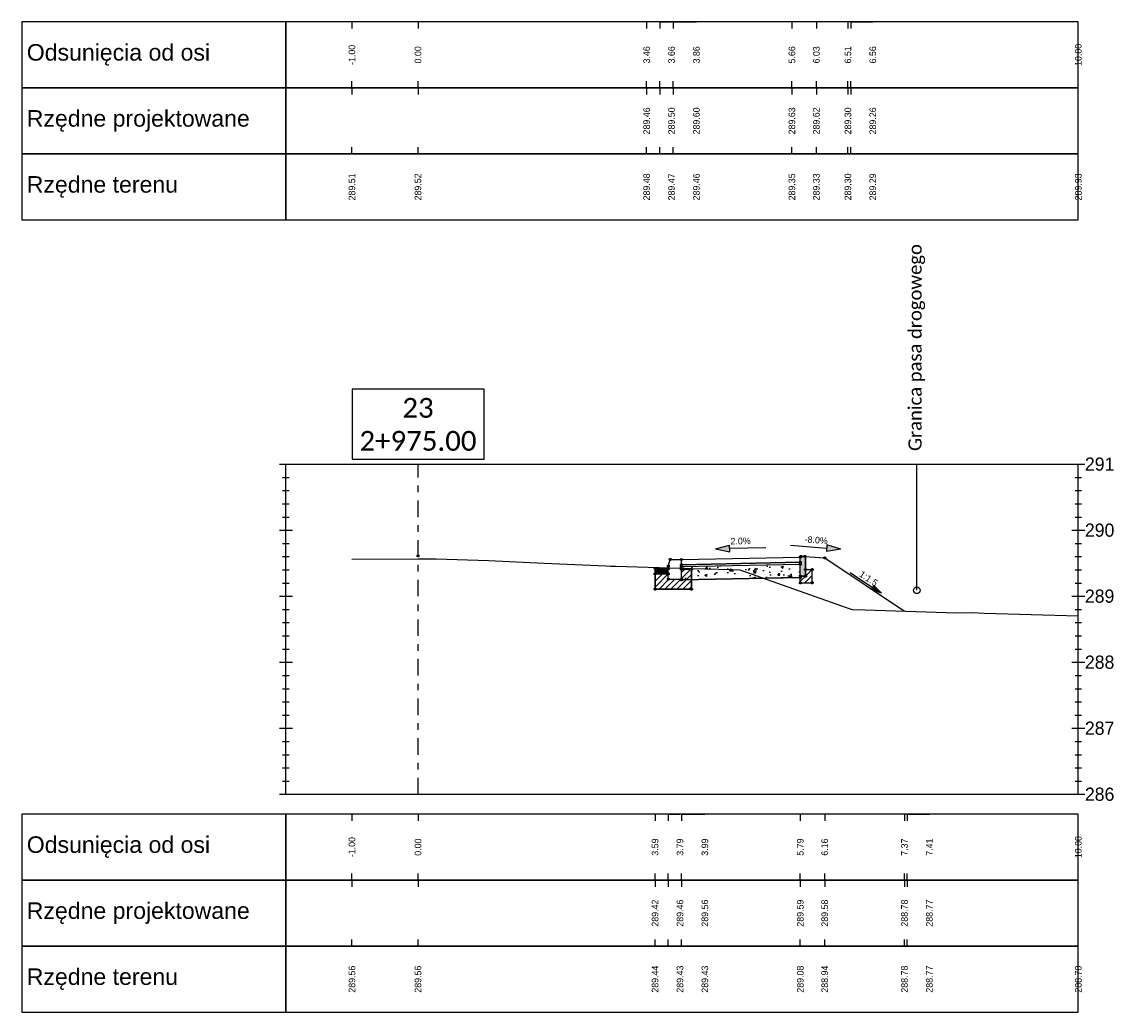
# Model space of a CAD drawing. Header units: metres. Extents: x -1 to 7475805, y 0 to 5497156.
# Tile 15 of 17: x 7475768 to 7475784, y 5497119 to 5497134. Entities that reach past the tile are written whole.
import ezdxf

# ---------------------------------------------------------------- set-up
doc = ezdxf.new("R2010")
doc.units = ezdxf.units.M
doc.linetypes.add('DASHDOT', pattern=[1, 0.5, -0.25, 0, -0.25])
doc.linetypes.add('HIDDEN', pattern=[0.375, 0.25, -0.125])
for name, color, linetype in [('C-DROGI-PRZEKROJE', 7, 'Continuous'), ('C-DROGI-PRZEKROJE-WIDOKI', 7, 'Continuous'), ('C-DROGI-PRZEKROJE-WIDOKI-ETYKIETY', 7, 'Continuous'), ('D_Barieroporęcz', 10, 'OGRODZENIE1'), ('D_Linia charakterystyczna', 10, 'Continuous')]:
    doc.layers.add(name, color=color, linetype=linetype)
doc.layers.add('P-1_czarny gruby', color=7, linetype='Continuous', lineweight=30)
doc.styles.add('! rom po 1.8mm', font='calibri.ttf', dxfattribs={"height": 0.9})
doc.styles.add('KAMIL', font='calibri.ttf', dxfattribs={"height": 0.75})
doc.linetypes.add('OGRODZENIE1', pattern='A,6.35,-2.54,[133,ltypeshp.shx,S=2.54,R=0,X=-2.54,Y=0],-2.54,25.4', length=36.83)

# ---------------------------------------------------------------- blocks, each defined once
blk = doc.blocks.new('strzalka_poziom_2')
blk.add_hatch(color=256).paths.add_polyline_path([(1, 0.091), (1, -0.091), (1.391, 0)])
blk.add_line((1, 0.091), (1, -0.091))
for points in [[(0, 0), (1, 0)], [(1.391, 0), (1, 0.091)], [(1.391, 0), (1, -0.091)]]:
    blk.add_lwpolyline(points)

msp = doc.modelspace()

# ---------------------------------------------------------------- hatches: boundary and pattern name
at = {"layer": 'C-DROGI-PRZEKROJE', "linetype": 'Continuous', "lineweight": -3}
for color, points in [(41, [(7475779.491, 5497126.273), (7475779.501, 5497126.283), (7475779.561, 5497126.283), (7475779.571, 5497126.273), (7475779.571, 5497125.983), (7475779.491, 5497125.983)]), (7, [(7475777.292, 5497126.097), (7475777.492, 5497126.097), (7475777.492, 5497126.017), (7475777.292, 5497126.017)])]:
    msp.add_hatch(color=color, dxfattribs=at).paths.add_polyline_path(points)
h = msp.add_hatch(dxfattribs=at)
h.set_pattern_fill('ANSI31', scale=0.02, style=0)
h.set_pattern_definition([(45, (7475777.491616, 5497126.01726), (-0.044901, 0.044901), [])])
h.paths.add_polyline_path([(7475777.492, 5497126.017), (7475777.292, 5497126.017), (7475777.292, 5497125.787), (7475777.842, 5497125.787), (7475777.842, 5497126.087), (7475777.692, 5497126.087), (7475777.692, 5497125.937), (7475777.492, 5497125.937)])
h = msp.add_hatch(dxfattribs=at)
h.set_pattern_fill('AR-CONC', scale=0.002, style=0)
h.set_pattern_definition([(50, (7475777.69162, 5497126.12726), (0.36437, -0.03188), [0.0381, -0.4191]), (355, (7475777.6916, 5497126.12726), (-0.07049, 0.38211), [0.03048, -0.33528]), (100.451, (7475777.72198, 5497126.1246), (0.29388, 0.350236), [0.03238, -0.35618]), (46.184, (7475777.6916, 5497126.22886), (0.54216, -0.08408), [0.05715, -0.62865]), (96.636, (7475777.7368, 5497126.22185), (0.47481, 0.49485), [0.04857, -0.53427]), (351.184, (7475777.6916, 5497126.22886), (0.4748, 0.49485), [0.04572, -0.50292]), (21, (7475777.74242, 5497126.20346), (0.30323, -0.20453), [0.0381, -0.4191]), (326, (7475777.7424, 5497126.20346), (0.123604, 0.368376), [0.03048, -0.33528]), (71.451, (7475777.7677, 5497126.1864), (0.42683, 0.163846), [0.03238, -0.35618]), (37.5, (7475777.69162, 5497126.12726), (0.006177, 0.16911), [0, -0.331216, 0, -0.34036, 0, -0.33655]), (7.5, (7475777.69162, 5497126.12726), (0.13364, 0.200361), [0, -0.194056, 0, -0.323596, 0, -0.12827]), (327.5, (7475777.57833, 5497126.12726), (0.271181, -0.0114575), [0, -0.127, 0, -0.39624, 0, -0.52578]), (317.5, (7475777.52753, 5497126.12726), (0.296258, 0.050853), [0, -0.1651, 0, -0.263144, 0, -0.37338])])
h.paths.add_polyline_path([(7475777.692, 5497126.127), (7475779.491, 5497126.163), (7475779.491, 5497125.963), (7475777.692, 5497125.927)])
h = msp.add_hatch(dxfattribs=at)
h.set_pattern_fill('ANSI31', scale=0.02, style=0)
h.set_pattern_definition([(45, (7475779.571405, 5497125.983256), (-0.0449, 0.0449), [])])
h.paths.add_polyline_path([(7475779.571, 5497125.983), (7475779.491, 5497125.983), (7475779.491, 5497125.883), (7475779.671, 5497125.883), (7475779.671, 5497126.083), (7475779.571, 5497126.083)])

# ---------------------------------------------------------------- linework, layer by layer
at = {"layer": 'C-DROGI-PRZEKROJE', "color": 7, "linetype": 'Continuous', "lineweight": -3}
for p, q in [((7475777.492, 5497126.137), (7475777.522, 5497126.237)), ((7475777.522, 5497126.237), (7475777.692, 5497126.237)), ((7475777.692, 5497126.237), (7475779.491, 5497126.273)), ((7475777.692, 5497125.927), (7475777.692, 5497126.237)), ((7475777.692, 5497126.157), (7475777.692, 5497126.237)), ((7475779.491, 5497126.273), (7475779.501, 5497126.283)), ((7475779.491, 5497125.883), (7475779.491, 5497126.273)), ((7475779.501, 5497126.283), (7475779.561, 5497126.283)), ((7475779.561, 5497126.283), (7475779.571, 5497126.273)), ((7475779.561, 5497126.283), (7475779.861, 5497126.259)), ((7475779.571, 5497125.983), (7475779.571, 5497126.273)), ((7475779.861, 5497126.259), (7475781.069, 5497125.454)), ((7475777.292, 5497126.097), (7475777.492, 5497126.097)), ((7475777.292, 5497125.787), (7475777.292, 5497126.097)), ((7475777.492, 5497126.097), (7475777.492, 5497126.137)), ((7475777.492, 5497125.937), (7475777.492, 5497126.097)), ((7475779.491, 5497126.193), (7475777.692, 5497126.157)), ((7475777.692, 5497126.157), (7475779.491, 5497126.193)), ((7475777.692, 5497126.127), (7475779.491, 5497126.163)), ((7475777.692, 5497125.927), (7475777.692, 5497126.127)), ((7475777.842, 5497126.087), (7475777.692, 5497126.087)), ((7475777.692, 5497126.087), (7475777.842, 5497126.087)), ((7475777.842, 5497125.787), (7475777.842, 5497126.087)), ((7475777.842, 5497126.087), (7475777.842, 5497125.787)), ((7475779.571, 5497126.083), (7475779.671, 5497126.083)), ((7475779.671, 5497125.883), (7475779.671, 5497126.083)), ((7475777.292, 5497126.017), (7475777.492, 5497126.017)), ((7475777.292, 5497126.017), (7475777.292, 5497125.787)), ((7475777.492, 5497125.937), (7475777.492, 5497126.017)), ((7475777.492, 5497125.937), (7475777.692, 5497125.937)), ((7475779.491, 5497125.963), (7475777.692, 5497125.927)), ((7475777.692, 5497125.927), (7475779.491, 5497125.963)), ((7475779.491, 5497125.983), (7475779.571, 5497125.983)), ((7475779.491, 5497125.883), (7475779.671, 5497125.883)), ((7475777.292, 5497125.787), (7475777.842, 5497125.787)), ((7475777.842, 5497125.787), (7475777.292, 5497125.787))]:
    msp.add_line(p, q, dxfattribs=at)
at = {"layer": 'C-DROGI-PRZEKROJE', "color": 41, "linetype": 'Continuous', "lineweight": -3}
for p, q in [((7475779.491, 5497126.273), (7475779.501, 5497126.283)), ((7475779.491, 5497125.983), (7475779.491, 5497126.273)), ((7475779.501, 5497126.283), (7475779.561, 5497126.283)), ((7475779.561, 5497126.283), (7475779.571, 5497126.273)), ((7475779.571, 5497126.273), (7475779.571, 5497125.983)), ((7475779.571, 5497125.983), (7475779.491, 5497125.983))]:
    msp.add_line(p, q, dxfattribs=at)
at = {"layer": 'C-DROGI-PRZEKROJE', "color": 92, "linetype": 'Continuous', "lineweight": -3}
msp.add_lwpolyline([(7475772.701, 5497126.241), (7475773.701, 5497126.244), (7475773.766, 5497126.244), (7475773.974, 5497126.248), (7475774.77, 5497126.222), (7475775.612, 5497126.178), (7475776.547, 5497126.14), (7475776.618, 5497126.136), (7475776.703, 5497126.134), (7475777.837, 5497126.101), (7475778.462, 5497126.085), (7475778.575, 5497126.079), (7475780.201, 5497125.504), (7475780.277, 5497125.478), (7475780.472, 5497125.473), (7475781.857, 5497125.43), (7475782.1, 5497125.432), (7475782.276, 5497125.422), (7475783.701, 5497125.383)], dxfattribs=at)
at = {"layer": 'C-DROGI-PRZEKROJE', "color": 9, "linetype": 'HIDDEN', "lineweight": -3}
for centre in [(7475773.701, 5497126.292), (7475777.522, 5497126.237), (7475779.501, 5497126.283), (7475779.561, 5497126.283), (7475779.861, 5497126.259), (7475777.492, 5497126.137), (7475777.692, 5497126.157), (7475777.692, 5497126.127), (7475777.692, 5497126.087), (7475777.842, 5497126.087), (7475779.491, 5497126.193), (7475779.491, 5497126.163), (7475779.571, 5497126.083), (7475779.671, 5497126.083), (7475777.292, 5497126.017), (7475777.492, 5497126.017), (7475777.492, 5497125.937), (7475777.692, 5497125.937), (7475777.692, 5497125.927), (7475779.491, 5497125.983), (7475779.491, 5497125.963), (7475779.491, 5497125.883), (7475779.571, 5497125.983), (7475779.671, 5497125.883), (7475777.292, 5497125.787), (7475777.842, 5497125.787)]:
    msp.add_circle(centre, 0.015, dxfattribs=at)
at = {"layer": 'C-DROGI-PRZEKROJE', "color": 9, "linetype": 'Continuous', "lineweight": -3}
for centre in [(7475777.692, 5497126.237), (7475779.491, 5497126.273), (7475779.861, 5497126.259), (7475777.292, 5497126.097), (7475777.492, 5497126.097)]:
    msp.add_circle(centre, 0.015, dxfattribs=at)
at = {"layer": 'C-DROGI-PRZEKROJE-WIDOKI', "color": 1, "linetype": 'Continuous', "lineweight": -3}
for p, q in [((7475772.701, 5497134.379), (7475772.701, 5497134.279)), ((7475773.701, 5497134.379), (7475773.701, 5497134.279)), ((7475777.164, 5497134.379), (7475777.164, 5497134.279)), ((7475777.364, 5497134.379), (7475777.364, 5497134.279)), ((7475777.564, 5497134.379), (7475777.564, 5497134.279)), ((7475779.364, 5497134.379), (7475779.364, 5497134.279)), ((7475779.734, 5497134.379), (7475779.734, 5497134.279)), ((7475780.212, 5497134.379), (7475780.212, 5497134.279)), ((7475780.257, 5497134.379), (7475780.257, 5497134.279)), ((7475772.701, 5497133.379), (7475772.701, 5497133.479)), ((7475772.701, 5497133.379), (7475772.701, 5497133.279)), ((7475773.701, 5497133.379), (7475773.701, 5497133.479)), ((7475773.701, 5497133.379), (7475773.701, 5497133.279)), ((7475777.164, 5497133.379), (7475777.164, 5497133.479)), ((7475777.164, 5497133.379), (7475777.164, 5497133.279)), ((7475777.364, 5497133.379), (7475777.364, 5497133.479)), ((7475777.364, 5497133.379), (7475777.364, 5497133.279)), ((7475777.564, 5497133.379), (7475777.564, 5497133.479)), ((7475777.564, 5497133.379), (7475777.564, 5497133.279)), ((7475779.364, 5497133.379), (7475779.364, 5497133.479)), ((7475779.364, 5497133.379), (7475779.364, 5497133.279)), ((7475779.734, 5497133.379), (7475779.734, 5497133.479)), ((7475779.734, 5497133.379), (7475779.734, 5497133.279)), ((7475780.212, 5497133.379), (7475780.212, 5497133.479)), ((7475780.212, 5497133.379), (7475780.212, 5497133.279)), ((7475780.257, 5497133.379), (7475780.257, 5497133.479)), ((7475780.257, 5497133.379), (7475780.257, 5497133.279)), ((7475772.701, 5497132.379), (7475772.701, 5497132.479)), ((7475773.701, 5497132.379), (7475773.701, 5497132.479)), ((7475777.164, 5497132.379), (7475777.164, 5497132.479)), ((7475777.364, 5497132.379), (7475777.364, 5497132.479)), ((7475777.564, 5497132.379), (7475777.564, 5497132.479)), ((7475779.364, 5497132.379), (7475779.364, 5497132.479)), ((7475779.734, 5497132.379), (7475779.734, 5497132.479)), ((7475780.212, 5497132.379), (7475780.212, 5497132.479)), ((7475780.257, 5497132.379), (7475780.257, 5497132.479)), ((7475772.701, 5497122.379), (7475772.701, 5497122.279)), ((7475773.701, 5497122.379), (7475773.701, 5497122.279)), ((7475777.292, 5497122.379), (7475777.292, 5497122.279)), ((7475777.492, 5497122.379), (7475777.492, 5497122.279)), ((7475777.692, 5497122.379), (7475777.692, 5497122.279)), ((7475779.491, 5497122.379), (7475779.491, 5497122.279)), ((7475779.861, 5497122.379), (7475779.861, 5497122.279)), ((7475781.069, 5497122.379), (7475781.069, 5497122.279)), ((7475781.109, 5497122.379), (7475781.109, 5497122.279)), ((7475772.701, 5497121.379), (7475772.701, 5497121.479)), ((7475773.701, 5497121.379), (7475773.701, 5497121.479)), ((7475777.292, 5497121.379), (7475777.292, 5497121.479)), ((7475777.492, 5497121.379), (7475777.492, 5497121.479)), ((7475777.692, 5497121.379), (7475777.692, 5497121.479)), ((7475779.491, 5497121.379), (7475779.491, 5497121.479)), ((7475779.861, 5497121.379), (7475779.861, 5497121.479)), ((7475781.069, 5497121.379), (7475781.069, 5497121.479)), ((7475781.109, 5497121.379), (7475781.109, 5497121.479)), ((7475772.701, 5497121.379), (7475772.701, 5497121.279)), ((7475773.701, 5497121.379), (7475773.701, 5497121.279)), ((7475777.292, 5497121.379), (7475777.292, 5497121.279)), ((7475777.492, 5497121.379), (7475777.492, 5497121.279)), ((7475777.692, 5497121.379), (7475777.692, 5497121.279)), ((7475779.491, 5497121.379), (7475779.491, 5497121.279)), ((7475779.861, 5497121.379), (7475779.861, 5497121.279)), ((7475781.069, 5497121.379), (7475781.069, 5497121.279)), ((7475781.109, 5497121.379), (7475781.109, 5497121.279)), ((7475772.701, 5497120.379), (7475772.701, 5497120.479)), ((7475773.701, 5497120.379), (7475773.701, 5497120.479)), ((7475777.292, 5497120.379), (7475777.292, 5497120.479)), ((7475777.492, 5497120.379), (7475777.492, 5497120.479)), ((7475777.692, 5497120.379), (7475777.692, 5497120.479)), ((7475779.491, 5497120.379), (7475779.491, 5497120.479)), ((7475779.861, 5497120.379), (7475779.861, 5497120.479)), ((7475781.069, 5497120.379), (7475781.069, 5497120.479)), ((7475781.109, 5497120.379), (7475781.109, 5497120.479))]:
    msp.add_line(p, q, dxfattribs=at)
at = {"layer": 'C-DROGI-PRZEKROJE-WIDOKI', "color": 7, "linetype": 'Continuous', "lineweight": -3}
for p, q in [((7475771.601, 5497127.679), (7475783.801, 5497127.679)), ((7475771.701, 5497122.679), (7475771.701, 5497127.679)), ((7475783.701, 5497122.679), (7475783.701, 5497127.679)), ((7475771.651, 5497127.479), (7475771.751, 5497127.479)), ((7475783.651, 5497127.479), (7475783.751, 5497127.479)), ((7475771.651, 5497127.279), (7475771.751, 5497127.279)), ((7475783.651, 5497127.279), (7475783.751, 5497127.279)), ((7475771.651, 5497127.079), (7475771.751, 5497127.079)), ((7475783.651, 5497127.079), (7475783.751, 5497127.079)), ((7475771.651, 5497126.879), (7475771.751, 5497126.879)), ((7475783.651, 5497126.879), (7475783.751, 5497126.879)), ((7475771.601, 5497126.679), (7475771.801, 5497126.679)), ((7475783.601, 5497126.679), (7475783.801, 5497126.679)), ((7475771.651, 5497126.479), (7475771.751, 5497126.479)), ((7475783.651, 5497126.479), (7475783.751, 5497126.479)), ((7475771.651, 5497126.279), (7475771.751, 5497126.279)), ((7475783.651, 5497126.279), (7475783.751, 5497126.279)), ((7475771.651, 5497126.079), (7475771.751, 5497126.079)), ((7475783.651, 5497126.079), (7475783.751, 5497126.079)), ((7475771.651, 5497125.879), (7475771.751, 5497125.879)), ((7475783.651, 5497125.879), (7475783.751, 5497125.879)), ((7475771.601, 5497125.679), (7475771.801, 5497125.679)), ((7475783.601, 5497125.679), (7475783.801, 5497125.679)), ((7475771.651, 5497125.479), (7475771.751, 5497125.479)), ((7475783.651, 5497125.479), (7475783.751, 5497125.479)), ((7475771.651, 5497125.279), (7475771.751, 5497125.279)), ((7475783.651, 5497125.279), (7475783.751, 5497125.279)), ((7475771.651, 5497125.079), (7475771.751, 5497125.079)), ((7475783.651, 5497125.079), (7475783.751, 5497125.079)), ((7475771.651, 5497124.879), (7475771.751, 5497124.879)), ((7475783.651, 5497124.879), (7475783.751, 5497124.879)), ((7475771.601, 5497124.679), (7475771.801, 5497124.679)), ((7475783.601, 5497124.679), (7475783.801, 5497124.679)), ((7475771.651, 5497124.479), (7475771.751, 5497124.479)), ((7475783.651, 5497124.479), (7475783.751, 5497124.479)), ((7475771.651, 5497124.279), (7475771.751, 5497124.279)), ((7475783.651, 5497124.279), (7475783.751, 5497124.279)), ((7475771.651, 5497124.079), (7475771.751, 5497124.079)), ((7475783.651, 5497124.079), (7475783.751, 5497124.079)), ((7475771.651, 5497123.879), (7475771.751, 5497123.879)), ((7475783.651, 5497123.879), (7475783.751, 5497123.879)), ((7475771.601, 5497123.679), (7475771.801, 5497123.679)), ((7475783.601, 5497123.679), (7475783.801, 5497123.679)), ((7475771.651, 5497123.479), (7475771.751, 5497123.479)), ((7475783.651, 5497123.479), (7475783.751, 5497123.479)), ((7475771.651, 5497123.279), (7475771.751, 5497123.279)), ((7475783.651, 5497123.279), (7475783.751, 5497123.279)), ((7475771.651, 5497123.079), (7475771.751, 5497123.079)), ((7475783.651, 5497123.079), (7475783.751, 5497123.079)), ((7475771.651, 5497122.879), (7475771.751, 5497122.879)), ((7475783.651, 5497122.879), (7475783.751, 5497122.879)), ((7475771.601, 5497122.679), (7475783.801, 5497122.679))]:
    msp.add_line(p, q, dxfattribs=at)
at = {"layer": 'C-DROGI-PRZEKROJE-WIDOKI', "color": 1, "linetype": 'DASHDOT', "lineweight": -3, "ltscale": 0.5}
msp.add_line((7475773.701, 5497122.679), (7475773.701, 5497127.679), dxfattribs=at)
at = {"layer": 'C-DROGI-PRZEKROJE-WIDOKI', "color": 7, "linetype": 'Continuous', "lineweight": -3}
for points in [[(7475771.701, 5497133.379), (7475771.701, 5497134.379), (7475767.701, 5497134.379), (7475767.701, 5497133.379)], [(7475771.701, 5497133.379), (7475783.701, 5497133.379), (7475783.701, 5497134.379), (7475771.701, 5497134.379)], [(7475771.701, 5497132.379), (7475771.701, 5497133.379), (7475767.701, 5497133.379), (7475767.701, 5497132.379)], [(7475771.701, 5497132.379), (7475783.701, 5497132.379), (7475783.701, 5497133.379), (7475771.701, 5497133.379)], [(7475771.701, 5497131.379), (7475771.701, 5497132.379), (7475767.701, 5497132.379), (7475767.701, 5497131.379)], [(7475771.701, 5497131.379), (7475783.701, 5497131.379), (7475783.701, 5497132.379), (7475771.701, 5497132.379)], [(7475771.701, 5497121.379), (7475771.701, 5497122.379), (7475767.701, 5497122.379), (7475767.701, 5497121.379)], [(7475771.701, 5497121.379), (7475783.701, 5497121.379), (7475783.701, 5497122.379), (7475771.701, 5497122.379)], [(7475771.701, 5497120.379), (7475771.701, 5497121.379), (7475767.701, 5497121.379), (7475767.701, 5497120.379)], [(7475771.701, 5497120.379), (7475783.701, 5497120.379), (7475783.701, 5497121.379), (7475771.701, 5497121.379)], [(7475771.701, 5497119.379), (7475771.701, 5497120.379), (7475767.701, 5497120.379), (7475767.701, 5497119.379)], [(7475771.701, 5497119.379), (7475783.701, 5497119.379), (7475783.701, 5497120.379), (7475771.701, 5497120.379)]]:
    msp.add_3dface(points, dxfattribs=at)
at = {"layer": 'C-DROGI-PRZEKROJE-WIDOKI-ETYKIETY', "color": 7, "linetype": 'Continuous', "lineweight": -3}
for p, q in [((7475777.364, 5497134.379), (7475777.541, 5497134.379)), ((7475777.564, 5497134.379), (7475777.918, 5497134.379)), ((7475780.257, 5497134.379), (7475780.589, 5497134.379)), ((7475777.364, 5497133.379), (7475777.541, 5497133.379)), ((7475777.564, 5497133.379), (7475777.918, 5497133.379)), ((7475780.257, 5497133.379), (7475780.589, 5497133.379)), ((7475777.364, 5497132.379), (7475777.541, 5497132.379)), ((7475777.564, 5497132.379), (7475777.918, 5497132.379)), ((7475780.257, 5497132.379), (7475780.589, 5497132.379)), ((7475777.492, 5497122.379), (7475777.669, 5497122.379)), ((7475777.692, 5497122.379), (7475778.046, 5497122.379)), ((7475781.109, 5497122.379), (7475781.446, 5497122.379)), ((7475777.492, 5497121.379), (7475777.669, 5497121.379)), ((7475777.692, 5497121.379), (7475778.046, 5497121.379)), ((7475781.109, 5497121.379), (7475781.446, 5497121.379)), ((7475777.492, 5497120.379), (7475777.669, 5497120.379)), ((7475777.692, 5497120.379), (7475778.046, 5497120.379)), ((7475781.109, 5497120.379), (7475781.446, 5497120.379))]:
    msp.add_line(p, q, dxfattribs=at)
at = {"layer": 'D_Barieroporęcz', "color": 10, "linetype": 'Continuous', "lineweight": -3}
msp.add_line((7475781.255, 5497125.769), (7475781.255, 5497127.679), dxfattribs=at)
msp.add_line((7475781.255, 5497125.769), (7475781.255, 5497127.679), dxfattribs=at)
at = {"layer": 'D_Linia charakterystyczna', "color": 1, "linetype": 'Continuous', "lineweight": -3}
msp.add_circle((7475781.255, 5497125.769), 0.05, dxfattribs=at)
msp.add_circle((7475781.255, 5497125.769), 0.05, dxfattribs=at)
at = {"layer": 'P-1_czarny gruby', "color": 7, "linetype": 'Continuous', "lineweight": -3}
msp.add_3dface([(7475772.702, 5497127.754), (7475774.701, 5497127.754), (7475774.701, 5497128.815), (7475772.702, 5497128.815)], dxfattribs=at)

# ---------------------------------------------------------------- block references
at = {"layer": 'C-DROGI-PRZEKROJE', "color": 7, "linetype": 'Continuous', "lineweight": -3}
for p, xscale, yscale, zscale, rotation in [((7475778.969, 5497126.413), 0.5476738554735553, 0.5476738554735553, 0.5476738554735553, 181.1457628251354), ((7475779.344, 5497126.451), 0.5476738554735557, 0.5476738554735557, 0.5476738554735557, 355.4260786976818), ((7475780.244, 5497126.04), 0.4107553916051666, 0.4107553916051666, 0.4107553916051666, 326.3086102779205)]:
    msp.add_blockref('strzalka_poziom_2', p, dxfattribs=dict(at, xscale=xscale, yscale=yscale, zscale=zscale, rotation=rotation))

# ---------------------------------------------------------------- texts
at = {"layer": 'C-DROGI-PRZEKROJE', "color": 7, "linetype": 'Continuous', "lineweight": -3, "char_height": 0.1, "attachment_point": 8}
for s, insert, rotation in [('2.0%', (7475778.587, 5497126.464), 1.1458), ('-8.0%', (7475779.728, 5497126.479), 355.4261), ('1:1.5', (7475780.497, 5497125.905), 326.3086), ('1:1.5', (7475780.497, 5497125.905), 326.3086)]:
    msp.add_mtext(s, dxfattribs=dict(at, insert=insert, rotation=rotation))
at = {"layer": 'C-DROGI-PRZEKROJE-WIDOKI', "color": 7, "linetype": 'Continuous', "lineweight": -3, "attachment_point": 4}
for s, insert, char_height in [('{\\fArial|b0|i0|c238|p34;Odsunięcia od osi}', (7475767.776, 5497133.879), 0.25), ('{\\fArial|b0|i0|c238|p34;Rzędne projektowane}', (7475767.776, 5497132.879), 0.25), ('{\\fArial|b0|i0|c238|p34;Rzędne terenu}', (7475767.776, 5497131.879), 0.25), ('291', (7475783.801, 5497127.679), 0.2), ('290', (7475783.801, 5497126.679), 0.2), ('289', (7475783.801, 5497125.679), 0.2), ('288', (7475783.801, 5497124.679), 0.2), ('287', (7475783.801, 5497123.679), 0.2), ('286', (7475783.801, 5497122.679), 0.2), ('{\\fArial|b0|i0|c238|p34;Odsunięcia od osi}', (7475767.776, 5497121.879), 0.25), ('{\\fArial|b0|i0|c238|p34;Rzędne projektowane}', (7475767.776, 5497120.879), 0.25), ('{\\fArial|b0|i0|c238|p34;Rzędne terenu}', (7475767.776, 5497119.879), 0.25)]:
    msp.add_mtext(s, dxfattribs=dict(at, insert=insert, char_height=char_height))
at = {"layer": 'C-DROGI-PRZEKROJE-WIDOKI-ETYKIETY', "color": 7, "linetype": 'Continuous', "lineweight": -3, "char_height": 0.1, "attachment_point": 5, "rotation": 90}
for s, insert in [('-1.00', (7475772.701, 5497133.879)), ('0.00', (7475773.701, 5497133.879)), ('3.46', (7475777.164, 5497133.879)), ('3.66', (7475777.541, 5497133.879)), ('3.86', (7475777.918, 5497133.879)), ('5.66', (7475779.364, 5497133.879)), ('6.03', (7475779.734, 5497133.879)), ('6.51', (7475780.212, 5497133.879)), ('6.56', (7475780.589, 5497133.879)), ('10.00', (7475783.701, 5497133.879)), ('289.46', (7475777.164, 5497132.879)), ('289.50', (7475777.541, 5497132.879)), ('289.60', (7475777.918, 5497132.879)), ('289.63', (7475779.364, 5497132.879)), ('289.62', (7475779.734, 5497132.879)), ('289.30', (7475780.212, 5497132.879)), ('289.26', (7475780.589, 5497132.879)), ('289.51', (7475772.701, 5497131.879)), ('289.52', (7475773.701, 5497131.879)), ('289.48', (7475777.164, 5497131.879)), ('289.47', (7475777.541, 5497131.879)), ('289.46', (7475777.918, 5497131.879)), ('289.35', (7475779.364, 5497131.879)), ('289.33', (7475779.734, 5497131.879)), ('289.30', (7475780.212, 5497131.879)), ('289.29', (7475780.589, 5497131.879)), ('289.93', (7475783.701, 5497131.879)), ('-1.00', (7475772.701, 5497121.879)), ('0.00', (7475773.701, 5497121.879)), ('3.59', (7475777.292, 5497121.879)), ('3.79', (7475777.669, 5497121.879)), ('3.99', (7475778.046, 5497121.879)), ('5.79', (7475779.491, 5497121.879)), ('6.16', (7475779.861, 5497121.879)), ('7.37', (7475781.069, 5497121.879)), ('7.41', (7475781.446, 5497121.879)), ('10.00', (7475783.701, 5497121.879)), ('289.42', (7475777.292, 5497120.879)), ('289.46', (7475777.669, 5497120.879)), ('289.56', (7475778.046, 5497120.879)), ('289.59', (7475779.491, 5497120.879)), ('289.58', (7475779.861, 5497120.879)), ('288.78', (7475781.069, 5497120.879)), ('288.77', (7475781.446, 5497120.879)), ('289.56', (7475772.701, 5497119.879)), ('289.56', (7475773.701, 5497119.879)), ('289.44', (7475777.292, 5497119.879)), ('289.43', (7475777.669, 5497119.879)), ('289.43', (7475778.046, 5497119.879)), ('289.08', (7475779.491, 5497119.879)), ('288.94', (7475779.861, 5497119.879)), ('288.78', (7475781.069, 5497119.879)), ('288.77', (7475781.446, 5497119.879)), ('288.70', (7475783.701, 5497119.879))]:
    msp.add_mtext(s, dxfattribs=dict(at, insert=insert))
at = {"layer": 'D_Barieroporęcz', "color": 6, "linetype": 'Continuous', "lineweight": -3, "insert": (7475781.255, 5497127.879), "char_height": 0.2, "attachment_point": 4, "rotation": 90, "style": 'KAMIL'}
msp.add_mtext('Granica pasa drogowego ', dxfattribs=at)
msp.add_mtext('Granica pasa drogowego ', dxfattribs=at)
at = {"layer": 'P-1_czarny gruby', "color": 7, "linetype": 'Continuous', "lineweight": -3, "insert": (7475773.701, 5497127.879), "char_height": 0.3, "attachment_point": 8, "style": '! rom po 1.8mm'}
msp.add_mtext('{\\C6;23\\P2+975.00}', dxfattribs=at)

doc.saveas('drawing.dxf')
